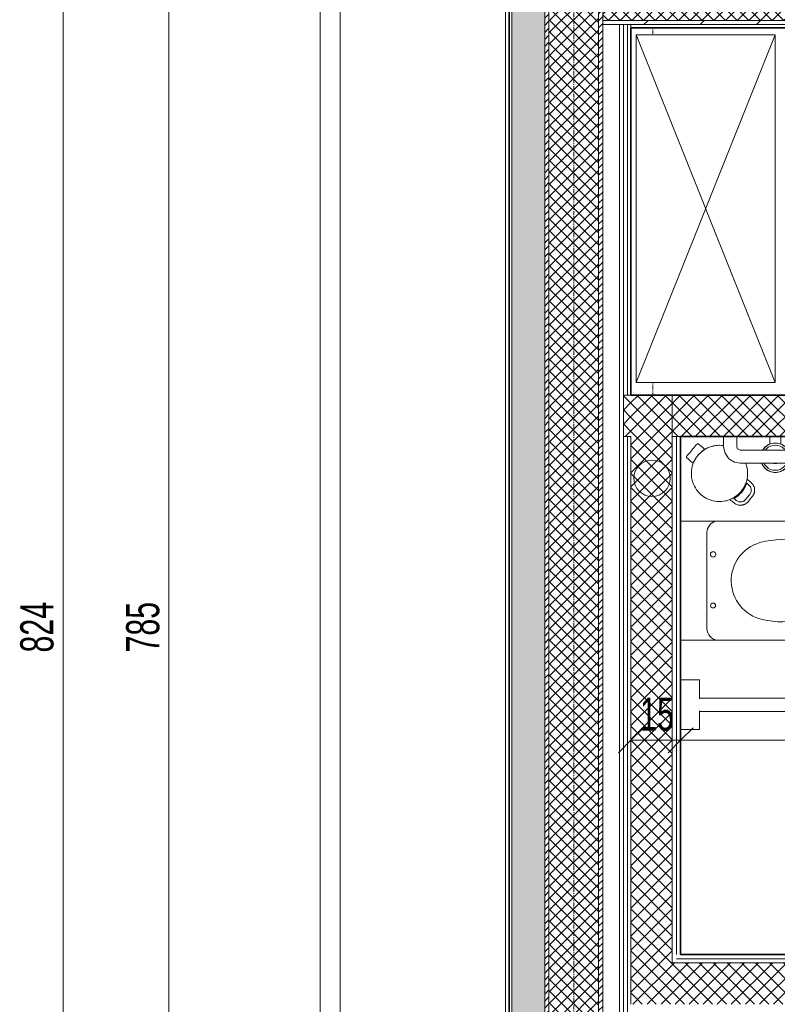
# Model space of a CAD drawing. Header units: centimetres. Extents: x 376 to 6517, y 1901 to 66534.
# Tile 37 of 115: x 1669 to 1898, y 65807 to 66104. Entities that reach past the tile are written whole.
import ezdxf

# ---------------------------------------------------------------- set-up
doc = ezdxf.new("R2010")
doc.units = ezdxf.units.CM
doc.linetypes.add('__FK_przerywana', pattern=[0.32004, 0.16002, -0.16002])
doc.linetypes.add('Linia siatki', pattern=[2.2225, 1.27, -0.3175, 0.3175, -0.3175])
for name, color, linetype, lineweight in [('A-ANNO-DIMS', 7, 'Continuous', 5), ('A-ANNO-DIMS-50', 7, 'Continuous', 5), ('A-DETL-GENF', 7, 'Continuous', 5), ('A-DETL-MBND', 7, 'Continuous', 5), ('A-DETL-THIN', 7, 'Continuous', 5), ('A-FLOR', 7, 'Continuous', 5), ('A-WALL', 7, 'Continuous', 35), ('A-WALL-PATT', 7, 'Continuous', 35), ('G-IMPT', 7, 'Continuous', 5), ('I-FURN', 7, 'Continuous', 5), ('P-SANR-FIXT', 7, 'Continuous', 5), ('S-GRID', 7, 'Continuous', 5)]:
    doc.layers.add(name, color=color, linetype=linetype, lineweight=lineweight)
doc.styles.add('Arial Narrow_1', font='ARIALN.TTF', dxfattribs={"width": 0.8, "height": 10})
doc.dimstyles.new('standard_wielkość_otworów', dxfattribs={"dimscale": 30.48, "dimtxt": 10.23431, "dimasz": 0.246063, "dimexe": 0.164042, "dimexo": 0.0625, "dimgap": 0, "dimtad": 1, "dimdec": 1, "dimrnd": 0.5, "dimdsep": 46, "dimtxsty": 'Arial Narrow_1', "dimblk1": 'OBLIQUE', "dimblk2": 'OBLIQUE', "dimsah": 1, "dimcen": 0.09, "dimazin": 0, "dimtfac": 1, "dimtdec": 4, "dimtix": 1, "dimtmove": 0, "dimatfit": 3, "dimfxl": 0.164042, "dimfxlon": 1, "dimtvp": 1, "dimtolj": 1, "dimtzin": 0, "dimarcsym": 2})
pattern_1 = [(45, (-61328.2136, 83.225), (-1.060660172, 1.060660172), [])]
pattern_2 = [(45, (-61328.2136, 83.225), (-1.76776695, 1.76776695), []), (135, (-61328.2136, 83.225), (-1.76776695, -1.76776695), [])]
pattern_3 = [(45, (-61328.2136, 83.225), (-2.12132034, 2.12132034), []), (135, (-61328.2136, 83.225), (-2.12132034, -2.12132034), [])]

# ---------------------------------------------------------------- blocks, each defined once
blk = doc.blocks.new('OHy Zestaw Ustęp przystosowany ___FK_04_0 - Ustęp-8768058-__-00_00 Przyziemie PB')
at = {"layer": 'P-SANR-FIXT', "color": 142, "true_color": 0x0080c0}
for p, q in [((-32.5, -13.16), (-32.5, -7.5)), ((-17.5, -7.5), (-17.5, -13.16)), ((-5.49, -7.5), (-5.49, -41)), ((30.49, -41), (30.49, -7.5)), ((-26.8, -13.16), (-32.5, -13.16)), ((-27, -13.16), (-27, -87.05)), ((-17.5, -13.16), (-23.2, -13.16)), ((-23, -87.05), (-23, -13.16)), ((-1.92, -15.45), (27.03, -15.45)), ((56, -20.5), (53, -20.5)), ((56.08, -19.5), (56, -19.5)), ((56, -19.5), (56, -25.5)), ((48, -25.5), (48, -59.02)), ((52, -59.02), (52, -25.5)), ((53, -24.5), (56, -24.5)), ((56, -25.5), (56.08, -25.5)), ((48, -85.02), (48, -89.5)), ((52, -89.5), (52, -85.02)), ((56, -90.5), (53, -90.5)), ((56.08, -89.5), (56, -89.5)), ((56, -89.5), (56, -95.5)), ((53, -94.5), (56, -94.5)), ((56, -95.5), (56.08, -95.5))]:
    blk.add_line(p, q, dxfattribs=at)
at = {"layer": 'P-SANR-FIXT', "color": 142, "true_color": 0x0080c0, "flags": 128}
for points in [[(53, -20.5), (51.02, -20.91), (49.37, -22.06), (48.3, -23.78), (48, -25.5)], [(52, -25.5), (52.39, -24.71), (53, -24.5)], [(-27, -87.05), (-27, -89.13), (-27, -90.9), (-27, -92.1), (-27, -92.55), (-27, -92.55)], [(-23, -92.55), (-23, -92.14), (-23, -90.98), (-23, -89.23), (-23, -87.16), (-23, -87.05)], [(-27, -92.55), (-27, -92.14), (-27, -90.98), (-27, -90.94)], [(-23, -90.94), (-23, -92.12), (-23, -92.55), (-23, -92.55)], [(48, -89.5), (48.41, -91.48), (49.56, -93.13), (51.28, -94.2), (53, -94.5)], [(53, -90.5), (52.21, -90.11), (52, -89.5)], [(-23, -92.55), (-23.4, -93.75), (-24.44, -94.47), (-25.7, -94.42), (-26.68, -93.63), (-27, -92.55)]]:
    blk.add_lwpolyline(points, dxfattribs=at)
at = {"layer": 'P-SANR-FIXT', "color": 142, "true_color": 0x0080c0}
for centre, radius in [((5.01, -17.3), 0.749), ((20.47, -17.32), 0.805)]:
    blk.add_circle(centre, radius, dxfattribs=at)
for centre, radius, start, end in [((-1.92, -19.03), 3.58, 90, 175.1527), ((27.03, -19.03), 3.58, 14.6907, 90), ((12.5, -34.76), 11.97, 15.9136, 167.4344), ((24.02, -38.09), 23.95, 165.6633, 195.9136), ((0.9, -38.06), 24.02, 344.0864, 15.9136), ((12.29, -40.06), 17.81, 183.0255, 270.6753), ((12.29, -40.06), 17.81, 183.0255, 270.6753), ((12.71, -40.06), 17.81, 269.3247, 356.9745), ((12.71, -40.06), 17.81, 269.3247, 356.9745), ((12.5, -41.37), 11.97, 195.9136, 344.0864)]:
    blk.add_arc(centre, radius, start, end, dxfattribs=at)
blk = doc.blocks.new('Sanitary_Accessories_HEWI_Toilet-brush-unit - Default Colour - _DC Matt black_-8264211-__-00_00 Przyziemie PB')
at = {"layer": 'G-IMPT', "flags": 128}
for points in [[(-1.7, 3.13), (-2.04, 2.97), (-2.43, 2.74), (-2.8, 2.47), (-3.14, 2.16), (-3.45, 1.82), (-3.72, 1.45), (-3.78, 1.34)], [(-1.7, 5.43), (-1.7, 4.66), (-1.7, 3.89), (-1.7, 3.13)], [(3.78, 1.35), (3.72, 1.45), (3.45, 1.82), (3.14, 2.16), (2.8, 2.47), (2.43, 2.74), (2.04, 2.97), (1.7, 3.13), (1.7, 4.66), (1.7, 5.43)], [(-4.12, -2.65), (-3.95, -3.02), (-3.72, -3.41), (-3.45, -3.78), (-3.14, -4.12), (-2.8, -4.43), (-2.43, -4.7), (-2.04, -4.93), (-1.64, -5.11), (-1.22, -5.25), (-0.81, -5.35), (-0.4, -5.41), (0, -5.43), (0.4, -5.41), (0.81, -5.35), (1.22, -5.25), (1.64, -5.11), (2.04, -4.93), (2.43, -4.7), (2.8, -4.43), (3.14, -4.12), (3.45, -3.78), (3.72, -3.41), (3.95, -3.02), (4.12, -2.65)], [(-0.44, -2.65), (-0.34, -2.68), (-0.31, -2.68), (-0.17, -2.7), (-0.16, -2.7), (0, -2.71), (0.16, -2.7), (0.17, -2.7), (0.32, -2.68), (0.34, -2.68), (0.45, -2.65)]]:
    blk.add_lwpolyline(points, dxfattribs=at)
at = {"layer": 'G-IMPT'}
for centre, radius, start, end in [((0, -0.99), 4.43, 90, 147.8345), ((0, -0.99), 4.43, 32.3014, 90), ((0, -0.98), 3.81, 134.9938, 141.735), ((0, -0.98), 3.81, 90, 134.9938), ((0, -0.98), 3.81, 45.0062, 90), ((0, -0.98), 3.81, 38.4138, 45.0062), ((0, -0.99), 4.43, 202.5525, 270), ((0, -0.98), 3.81, 206.4103, 225.0062), ((0, -0.99), 4.43, 270, 337.4475), ((0, -0.98), 3.81, 314.9432, 333.5958), ((0, -0.98), 3.81, 225.0062, 270), ((0, -0.98), 3.81, 270, 314.9432)]:
    blk.add_arc(centre, radius, start, end, dxfattribs=at)
blk = doc.blocks.new('Sanitary_Sanitary-Accessories_HEWI_HEWI-Waste-bin-950-05-30501 - Colour - Matt black-8265551-__-00_00 Przyziemie PB')
at = {"layer": 'A-DETL-GENF'}
for p, q in [((-2.71, 11.38), (-2.75, 11.22)), ((-2.75, 11.22), (-2.75, 10.71)), ((-2.75, 10.71), (-2.75, 10.2)), ((-2.75, 10.2), (-2.75, 9.69)), ((-2.75, 9.69), (-2.75, 9.18)), ((-2.75, 9.18), (-2.75, 8.67)), ((-2.6, 11.48), (-2.71, 11.38)), ((-2.45, 11.53), (-2.6, 11.48)), ((-1.96, 11.53), (-2.45, 11.53)), ((-1.47, 11.53), (-1.96, 11.53)), ((-1.94, 8.9), (-1.63, 8.97)), ((-1.24, 9.03), (-1.85, 8.92)), ((-1.63, 8.97), (-1.49, 8.99)), ((-1.49, 8.99), (-1.21, 9.04)), ((-0.98, 11.53), (-1.47, 11.53)), ((-0.62, 9.1), (-1.24, 9.03)), ((-1.21, 9.04), (-1.08, 9.06)), ((-1.08, 9.06), (-0.69, 9.1)), ((-0.49, 11.53), (-0.98, 11.53)), ((-0.69, 9.1), (-0.27, 9.12)), ((-0.4, 9.12), (-0.62, 9.1)), ((0, 11.53), (-0.49, 11.53)), ((0, 9.12), (-0.4, 9.12)), ((-0.27, 9.12), (-0.15, 9.12)), ((-0.15, 9.12), (0.15, 9.12)), ((0.49, 11.53), (0, 11.53)), ((0.4, 9.12), (0, 9.12)), ((0.15, 9.12), (0.27, 9.12)), ((0.27, 9.12), (0.67, 9.1)), ((0.62, 9.1), (0.4, 9.12)), ((0.98, 11.53), (0.49, 11.53)), ((1.2, 9.04), (0.62, 9.1)), ((0.67, 9.1), (1.08, 9.06)), ((1.47, 11.53), (0.98, 11.53)), ((1.08, 9.06), (1.21, 9.04)), ((1.85, 8.92), (1.2, 9.04)), ((1.21, 9.04), (1.49, 8.99)), ((1.96, 11.53), (1.47, 11.53)), ((1.49, 8.99), (1.63, 8.97)), ((1.63, 8.97), (1.94, 8.9)), ((2.45, 11.53), (1.96, 11.53)), ((2.6, 11.48), (2.45, 11.53)), ((2.71, 11.38), (2.6, 11.48)), ((2.74, 11.28), (2.71, 11.38)), ((2.75, 10.71), (2.74, 11.28)), ((2.75, 10.2), (2.75, 10.71)), ((2.75, 9.69), (2.75, 10.2)), ((2.75, 9.18), (2.75, 9.69)), ((2.75, 8.67), (2.75, 9.18)), ((-6.53, 6.06), (-6.94, 5.54)), ((-6.39, 6.23), (-6.53, 6.06)), ((-6.12, 6.52), (-6.39, 6.23)), ((-5.77, 6.87), (-6.12, 6.52)), ((-5.67, 6.96), (-5.77, 6.87)), ((-5.19, 7.35), (-5.67, 6.96)), ((-5.09, 7.43), (-5.19, 7.35)), ((-4.69, 7.71), (-5.09, 7.43)), ((-4.35, 7.93), (-4.69, 7.71)), ((-4.16, 8.04), (-4.35, 7.93)), ((-3.61, 8.32), (-4.16, 8.04)), ((-3.04, 8.56), (-3.61, 8.32)), ((-2.75, 8.67), (-3.04, 8.56)), ((-2.75, 8.67), (-2.43, 8.77)), ((-2.45, 8.76), (-2.75, 8.67)), ((-1.98, 8.89), (-2.45, 8.76)), ((-2.43, 8.77), (-2.03, 8.88)), ((-2.03, 8.88), (-1.94, 8.9)), ((-1.85, 8.92), (-1.98, 8.89)), ((1.98, 8.89), (1.85, 8.92)), ((1.94, 8.9), (2.03, 8.88)), ((2.45, 8.76), (1.98, 8.89)), ((2.03, 8.88), (2.43, 8.77)), ((2.43, 8.77), (2.75, 8.67)), ((2.75, 8.67), (2.45, 8.76)), ((3.04, 8.56), (2.75, 8.67)), ((3.57, 8.34), (3.04, 8.56)), ((4.16, 8.04), (3.57, 8.34)), ((4.35, 7.93), (4.16, 8.04)), ((4.69, 7.71), (4.35, 7.93)), ((5.09, 7.43), (4.69, 7.71)), ((5.19, 7.35), (5.09, 7.43)), ((5.67, 6.96), (5.19, 7.35)), ((5.77, 6.87), (5.67, 6.96)), ((6.12, 6.52), (5.77, 6.87)), ((6.39, 6.23), (6.12, 6.52)), ((6.53, 6.06), (6.39, 6.23)), ((6.91, 5.57), (6.53, 6.06)), ((-8.11, 3.17), (-8.22, 2.77)), ((-8.04, 3.37), (-8.11, 3.17)), ((-7.82, 3.95), (-8.04, 3.37)), ((-7.56, 4.51), (-7.82, 3.95)), ((-7.41, 4.79), (-7.56, 4.51)), ((-7.26, 5.05), (-7.41, 4.79)), ((-6.94, 5.54), (-7.26, 5.05)), ((7.25, 5.06), (6.91, 5.57)), ((-8.49, 0.94), (-8.5, 0.55)), ((-8.5, 0.55), (-8.49, 0.31)), ((-8.46, 1.44), (-8.49, 0.94)), ((-8.49, 0.31), (-8.45, -0.3)), ((-8.45, 1.55), (-8.46, 1.44)), ((-8.36, 2.17), (-8.45, 1.55)), ((-8.33, 2.31), (-8.36, 2.17)), ((-8.22, 2.77), (-8.33, 2.31)), ((-8.45, -0.3), (-8.36, -0.92)), ((-8.36, -0.92), (-8.3, -1.2)), ((-8.3, -1.2), (-8.22, -1.52)), ((-8.22, -1.52), (-8.07, -2.06)), ((-8.07, -2.06), (-7.82, -2.7)), ((-7.82, -2.7), (-7.74, -2.88)), ((-7.74, -2.88), (-7.56, -3.26)), ((-7.56, -3.26), (-7.34, -3.67)), ((-7.34, -3.67), (-7.26, -3.8)), ((-7.26, -3.8), (-6.91, -4.32)), ((-6.91, -4.32), (-6.85, -4.41)), ((-6.85, -4.41), (-6.53, -4.81)), ((-6.53, -4.81), (-6.29, -5.09)), ((-6.29, -5.09), (-6.12, -5.27)), ((-6.12, -5.27), (-5.67, -5.71)), ((-5.67, -5.71), (-5.19, -6.1)), ((5.19, -6.1), (5.66, -5.71)), ((5.66, -5.71), (6.12, -5.27)), ((6.12, -5.27), (6.29, -5.09)), ((6.29, -5.09), (6.53, -4.81)), ((6.53, -4.81), (6.85, -4.41)), ((6.85, -4.41), (6.91, -4.32)), ((6.91, -4.32), (7.26, -3.8)), ((7.26, -3.8), (7.34, -3.67)), ((7.34, -3.67), (7.45, -3.46)), ((-5.19, -6.1), (-4.97, -6.27)), ((-4.97, -6.27), (-4.69, -6.46)), ((-4.69, -6.46), (-4.23, -6.75)), ((-4.23, -6.75), (-3.61, -7.07)), ((-3.61, -7.07), (-4, -6.87)), ((-4, -6.87), (-4, -7.27)), ((-4, -7.27), (-4, -7.67)), ((-4, -7.67), (-4, -8.07)), ((-4, -8.07), (-4, -8.48)), ((-4, -8.48), (-4, -8.59)), ((-4, -8.59), (-3.98, -8.79)), ((-3.98, -8.79), (-3.93, -9.1)), ((-3.61, -7.07), (-3.44, -7.15)), ((-3.44, -7.15), (-3.61, -7.07)), ((-3.44, -7.15), (-3.04, -7.31)), ((-3.04, -7.31), (-3.44, -7.15)), ((-3.04, -7.31), (-2.61, -7.46)), ((-2.61, -7.46), (-3.04, -7.31)), ((-2.64, -7.73), (-3, -7.6)), ((-3, -7.6), (-3, -8.04)), ((-3, -7.6), (-2.64, -7.73)), ((-3, -8.04), (-3, -7.6)), ((-3, -8.04), (-3, -8.48)), ((-3, -8.48), (-3, -8.04)), ((-3, -8.48), (-2.99, -8.7)), ((-2.99, -8.7), (-3, -8.48)), ((-2.99, -8.7), (-2.95, -8.92)), ((-2.95, -8.92), (-2.99, -8.7)), ((-2.95, -8.92), (-2.89, -9.14)), ((-2.89, -9.14), (-2.95, -8.92)), ((-2.28, -7.84), (-2.64, -7.73)), ((-2.64, -7.73), (-2.28, -7.84)), ((-2.61, -7.46), (-2.45, -7.51)), ((-2.45, -7.51), (-2.61, -7.46)), ((-2.45, -7.51), (-1.85, -7.67)), ((-2.15, -7.59), (-2.45, -7.51)), ((-1.91, -7.93), (-2.28, -7.84)), ((-2.28, -7.84), (-1.91, -7.93)), ((-1.85, -7.67), (-2.15, -7.59)), ((-1.54, -8.01), (-1.91, -7.93)), ((-1.91, -7.93), (-1.54, -8.01)), ((-1.85, -7.67), (-1.76, -7.69)), ((-1.76, -7.69), (-1.85, -7.67)), ((-1.76, -7.69), (-1.24, -7.78)), ((-1.5, -7.74), (-1.76, -7.69)), ((-1.16, -8.07), (-1.54, -8.01)), ((-1.54, -8.01), (-1.16, -8.07)), ((-1.24, -7.78), (-1.5, -7.74)), ((-1.24, -7.78), (-0.88, -7.83)), ((-0.88, -7.83), (-1.24, -7.78)), ((-0.77, -8.11), (-1.16, -8.07)), ((-1.16, -8.07), (-0.77, -8.11)), ((-0.88, -7.83), (-0.62, -7.85)), ((-0.62, -7.85), (-0.88, -7.83)), ((-0.39, -8.14), (-0.77, -8.11)), ((-0.77, -8.11), (-0.39, -8.14)), ((-0.62, -7.85), (0, -7.88)), ((-0.31, -7.86), (-0.62, -7.85)), ((0, -8.15), (-0.39, -8.14)), ((-0.39, -8.14), (0, -8.15)), ((0, -7.88), (-0.31, -7.86)), ((0, -7.88), (0.62, -7.85)), ((0.31, -7.86), (0, -7.88)), ((0.39, -8.14), (0, -8.15)), ((0, -8.15), (0.39, -8.14)), ((0.62, -7.85), (0.31, -7.86)), ((0.77, -8.11), (0.39, -8.14)), ((0.39, -8.14), (0.77, -8.11)), ((0.62, -7.85), (0.88, -7.83)), ((0.88, -7.83), (0.62, -7.85)), ((1.16, -8.07), (0.77, -8.11)), ((0.77, -8.11), (1.16, -8.07)), ((0.88, -7.83), (1.24, -7.78)), ((1.24, -7.78), (0.88, -7.83)), ((1.54, -8.01), (1.16, -8.07)), ((1.16, -8.07), (1.54, -8.01)), ((1.24, -7.78), (1.76, -7.69)), ((1.5, -7.74), (1.24, -7.78)), ((1.76, -7.69), (1.5, -7.74)), ((1.91, -7.93), (1.54, -8.01)), ((1.54, -8.01), (1.91, -7.93)), ((1.76, -7.69), (1.85, -7.67)), ((1.85, -7.67), (1.76, -7.69)), ((1.85, -7.67), (2.45, -7.51)), ((2.15, -7.59), (1.85, -7.67)), ((2.28, -7.84), (1.91, -7.93)), ((1.91, -7.93), (2.28, -7.84)), ((2.45, -7.51), (2.15, -7.59)), ((2.64, -7.73), (2.28, -7.84)), ((2.28, -7.84), (2.64, -7.73)), ((2.45, -7.51), (2.61, -7.46)), ((2.61, -7.46), (2.45, -7.51)), ((2.61, -7.46), (3.04, -7.31)), ((3.04, -7.31), (2.61, -7.46)), ((3, -7.6), (2.64, -7.73)), ((2.64, -7.73), (3, -7.6)), ((2.89, -9.14), (2.95, -8.92)), ((2.95, -8.92), (2.89, -9.14)), ((2.95, -8.92), (2.99, -8.7)), ((2.99, -8.7), (2.95, -8.92)), ((2.99, -8.7), (3, -8.48)), ((3, -8.48), (2.99, -8.7)), ((3, -8.04), (3, -7.6)), ((3, -7.6), (3, -8.04)), ((3, -8.48), (3, -8.04)), ((3, -8.04), (3, -8.48)), ((3.04, -7.31), (3.44, -7.15)), ((3.44, -7.15), (3.04, -7.31)), ((3.44, -7.15), (3.61, -7.07)), ((3.61, -7.07), (3.44, -7.15)), ((3.61, -7.07), (4.16, -6.79)), ((4, -6.87), (3.61, -7.07)), ((3.93, -9.12), (3.98, -8.85)), ((3.98, -8.85), (4, -8.59)), ((4, -7.27), (4, -6.87)), ((4, -7.67), (4, -7.27)), ((4, -8.07), (4, -7.67)), ((4, -8.48), (4, -8.07)), ((4, -8.59), (4, -8.48)), ((4.16, -6.79), (4.69, -6.46)), ((4.69, -6.46), (4.97, -6.27)), ((4.97, -6.27), (5.19, -6.1)), ((-3.93, -9.1), (-3.86, -9.4)), ((-3.86, -9.4), (-3.75, -9.67)), ((-3.75, -9.67), (-3.62, -9.93)), ((-3.62, -9.93), (-3.47, -10.18)), ((-3.47, -10.18), (-3.28, -10.42)), ((-3.28, -10.42), (-3.23, -10.48)), ((-3.23, -10.48), (-3.07, -10.64)), ((-3.07, -10.64), (-3.01, -10.7)), ((-3.01, -10.7), (-2.85, -10.84)), ((-2.89, -9.14), (-2.8, -9.34)), ((-2.8, -9.34), (-2.89, -9.14)), ((-2.85, -10.84), (-2.76, -10.9)), ((-2.8, -9.34), (-2.69, -9.54)), ((-2.69, -9.54), (-2.8, -9.34)), ((-2.76, -10.9), (-2.6, -11.01)), ((-2.69, -9.54), (-2.56, -9.72)), ((-2.56, -9.72), (-2.69, -9.54)), ((-2.6, -11.01), (-2.5, -11.07)), ((-2.56, -9.72), (-2.41, -9.89)), ((-2.41, -9.89), (-2.56, -9.72)), ((-2.5, -11.07), (-2.34, -11.16)), ((-2.41, -9.89), (-2.25, -10.04)), ((-2.25, -10.04), (-2.41, -9.89)), ((-2.34, -11.16), (-2.22, -11.22)), ((-2.25, -10.04), (-2.06, -10.17)), ((-2.06, -10.17), (-2.25, -10.04)), ((-2.22, -11.22), (-2.08, -11.28)), ((-2.08, -11.28), (-1.93, -11.33)), ((-2.06, -10.17), (-1.87, -10.28)), ((-1.87, -10.28), (-2.06, -10.17)), ((-1.93, -11.33), (-1.8, -11.37)), ((-1.87, -10.28), (-1.66, -10.36)), ((-1.66, -10.36), (-1.87, -10.28)), ((-1.8, -11.37), (-1.62, -11.41)), ((-1.66, -10.36), (-1.45, -10.42)), ((-1.45, -10.42), (-1.66, -10.36)), ((-1.62, -11.41), (-1.53, -11.43)), ((-1.53, -11.43), (-1.31, -11.46)), ((-1.45, -10.42), (-1.22, -10.46)), ((-1.22, -10.46), (-1.45, -10.42)), ((-1.31, -11.46), (-1, -11.47)), ((-1.22, -10.46), (-1, -10.47)), ((-1, -10.47), (-1.22, -10.46)), ((-1, -10.47), (-0.6, -10.47)), ((-0.6, -10.47), (-1, -10.47)), ((-1, -11.47), (-0.6, -11.47)), ((-0.6, -10.47), (-0.2, -10.47)), ((-0.2, -10.47), (-0.6, -10.47)), ((-0.6, -11.47), (-0.2, -11.47)), ((-0.2, -10.47), (0.2, -10.47)), ((0.2, -10.47), (-0.2, -10.47)), ((-0.2, -11.47), (0.2, -11.47)), ((0.2, -10.47), (0.6, -10.47)), ((0.6, -10.47), (0.2, -10.47)), ((0.2, -11.47), (0.6, -11.47)), ((0.6, -10.47), (1, -10.47)), ((1, -10.47), (0.6, -10.47)), ((0.6, -11.47), (1, -11.47)), ((1, -10.47), (1.22, -10.46)), ((1.22, -10.46), (1, -10.47)), ((1, -11.47), (1.26, -11.46)), ((1.22, -10.46), (1.45, -10.42)), ((1.45, -10.42), (1.22, -10.46)), ((1.26, -11.46), (1.53, -11.43)), ((1.45, -10.42), (1.66, -10.36)), ((1.66, -10.36), (1.45, -10.42)), ((1.53, -11.43), (1.62, -11.41)), ((1.62, -11.41), (1.8, -11.37)), ((1.66, -10.36), (1.87, -10.28)), ((1.87, -10.28), (1.66, -10.36)), ((1.8, -11.37), (1.93, -11.33)), ((1.87, -10.28), (2.06, -10.17)), ((2.06, -10.17), (1.87, -10.28)), ((1.93, -11.33), (2.08, -11.28)), ((2.06, -10.17), (2.25, -10.04)), ((2.25, -10.04), (2.06, -10.17)), ((2.08, -11.28), (2.22, -11.22)), ((2.22, -11.22), (2.34, -11.16)), ((2.25, -10.04), (2.41, -9.89)), ((2.41, -9.89), (2.25, -10.04)), ((2.34, -11.16), (2.5, -11.07)), ((2.41, -9.89), (2.56, -9.72)), ((2.56, -9.72), (2.41, -9.89)), ((2.5, -11.07), (2.6, -11.01)), ((2.56, -9.72), (2.69, -9.54)), ((2.69, -9.54), (2.56, -9.72)), ((2.6, -11.01), (2.76, -10.9)), ((2.69, -9.54), (2.8, -9.34)), ((2.8, -9.34), (2.69, -9.54)), ((2.76, -10.9), (2.85, -10.84)), ((2.8, -9.34), (2.89, -9.14)), ((2.89, -9.14), (2.8, -9.34)), ((2.85, -10.84), (3.01, -10.7)), ((3.01, -10.7), (3.07, -10.64)), ((3.07, -10.64), (3.23, -10.48)), ((3.23, -10.48), (3.28, -10.42)), ((3.28, -10.42), (3.43, -10.24)), ((3.43, -10.24), (3.6, -9.98)), ((3.6, -9.98), (3.74, -9.7)), ((3.74, -9.7), (3.85, -9.4)), ((3.85, -9.4), (3.93, -9.12))]:
    blk.add_line(p, q, dxfattribs=at)
blk = doc.blocks.new('MEBLE regal magazyn - MEBLE regal magazyn-9226357-__-00_00 Przyziemie PB')
at = {"layer": 'I-FURN'}
for p, q in [((40, 0), (-65, 42)), ((-65, 0), (40, 42)), ((40, 42), (-65, 42)), ((-65, 42), (-65, 0)), ((40, 0), (40, 42)), ((-65, 0), (40, 0))]:
    blk.add_line(p, q, dxfattribs=at)
blk = doc.blocks.new('DIMBLOCK1-__-00_00 Przyziemie PB')
at = {"layer": 'A-ANNO-DIMS-50', "color": 250, "true_color": 0x303030}
for p, q in [((1853.3, 65886.47), (1853.3, 65891.47)), ((1868.3, 65886.47), (1868.3, 65891.47)), ((1853.3, 65886.47), (1857.05, 65890.22)), ((1868.3, 65886.47), (1872.05, 65890.22)), ((1853.3, 65886.47), (1849.55, 65882.72)), ((1853.3, 65886.47), (1868.3, 65886.47)), ((1853.3, 65886.47), (1853.3, 65881.47)), ((1868.3, 65886.47), (1864.55, 65882.72)), ((1868.3, 65886.47), (1868.3, 65881.47))]:
    blk.add_line(p, q, dxfattribs=at)
at = {"layer": 'A-ANNO-DIMS-50', "color": 0, "insert": (1856.09, 65899.39), "char_height": 10, "width": 11.3065, "attachment_point": 1, "line_spacing_factor": 0.974696, "style": 'Arial Narrow_1'}
blk.add_mtext('15', dxfattribs=at)
blk = doc.blocks.new('_Oblique')
at = {"color": 0, "linetype": 'ByBlock', "lineweight": -2}
blk.add_line((-0.5, -0.5), (0.5, 0.5), dxfattribs=at)
blk = doc.blocks.new('DIMBLOCK2-__-00_00 Przyziemie PB')
at = {"layer": 'A-ANNO-DIMS-50', "color": 250, "true_color": 0x303030}
for p, q in [((1868.3, 65886.47), (1868.3, 65891.47)), ((2162.35, 65886.47), (2162.35, 65891.47)), ((1868.3, 65886.47), (1872.05, 65890.22)), ((2162.35, 65886.47), (2166.1, 65890.22)), ((1868.3, 65886.47), (1864.55, 65882.72)), ((1868.3, 65886.47), (2162.35, 65886.47)), ((1868.3, 65886.47), (1868.3, 65881.47)), ((2162.35, 65886.47), (2158.6, 65882.72)), ((2162.35, 65886.47), (2162.35, 65881.47))]:
    blk.add_line(p, q, dxfattribs=at)
at = {"layer": 'A-ANNO-DIMS-50', "color": 0, "insert": (2008.26, 65899.39), "char_height": 10, "width": 16.9597, "attachment_point": 1, "line_spacing_factor": 0.974696, "style": 'Arial Narrow_1'}
blk.add_mtext('294', dxfattribs=at)
blk = doc.blocks.new('DIMBLOCK14-__-00_00 Przyziemie PB')
at = {"layer": 'A-ANNO-DIMS-50', "color": 250, "true_color": 0x303030}
for p, q in [((1713.75, 66312.51), (1710, 66316.26)), ((1713.75, 66312.51), (1708.75, 66312.51)), ((1713.75, 66312.51), (1713.75, 65527.61)), ((1713.75, 66312.51), (1717.5, 66308.76)), ((1713.75, 66312.51), (1718.75, 66312.51)), ((1713.75, 65527.61), (1710, 65531.36)), ((1713.75, 65527.61), (1708.75, 65527.61)), ((1713.75, 65527.61), (1717.5, 65523.86)), ((1713.75, 65527.61), (1718.75, 65527.61))]:
    blk.add_line(p, q, dxfattribs=at)
at = {"layer": 'A-ANNO-DIMS-50', "color": 0, "insert": (1700.83, 65913), "char_height": 10, "width": 16.9597, "attachment_point": 1, "rotation": 90, "line_spacing_factor": 0.974696, "style": 'Arial Narrow_1'}
blk.add_mtext('785', dxfattribs=at)
blk = doc.blocks.new('DIMBLOCK16-__-00_00 Przyziemie PB')
at = {"layer": 'A-ANNO-DIMS-50', "color": 250, "true_color": 0x303030}
for p, q in [((1681.8, 66332.06), (1678.05, 66335.81)), ((1681.8, 66332.06), (1676.8, 66332.06)), ((1681.8, 66332.06), (1681.8, 65508.06)), ((1681.8, 66332.06), (1685.55, 66328.31)), ((1681.8, 66332.06), (1686.8, 66332.06)), ((1681.8, 65508.06), (1678.05, 65511.81)), ((1681.8, 65508.06), (1676.8, 65508.06)), ((1681.8, 65508.06), (1685.55, 65504.31)), ((1681.8, 65508.06), (1686.8, 65508.06))]:
    blk.add_line(p, q, dxfattribs=at)
at = {"layer": 'A-ANNO-DIMS-50', "color": 0, "insert": (1668.87, 65913), "char_height": 10, "width": 16.9597, "attachment_point": 1, "rotation": 90, "line_spacing_factor": 0.974696, "style": 'Arial Narrow_1'}
blk.add_mtext('824', dxfattribs=at)

msp = doc.modelspace()

# ---------------------------------------------------------------- hatches: boundary and pattern name
at = {"layer": 'A-WALL-PATT', "lineweight": 5, "true_color": 0x808080}
h = msp.add_hatch(dxfattribs=at)
h.set_pattern_fill('FP_7', color=8, style=0, pattern_type=2)
h.set_pattern_definition([(0, (-61328.2136, 83.225), (2.381, 1.375), [1.587, -3.175]), (120, (-61328.2136, 83.225), (-2.38128493, 1.374506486), [1.587, -3.175]), (60, (-61328.2136, 83.225), (-0.00028493, 2.749506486), [0, -3.175, 1.587, 0])])
h.paths.add_polyline_path([(1818.5, 65518.86), (1827.3, 65518.86), (1827.3, 66331.26), (1817.3, 66331.26), (1817.3, 65518.86)])
h = msp.add_hatch(dxfattribs=at)
h.set_pattern_fill('FP_8', color=8, style=0, pattern_type=2)
h.set_pattern_definition(pattern_1)
h.paths.add_polyline_path([(1828.37, 65520.11), (1828.55, 65520.11), (1828.55, 66321.26), (1827.3, 66321.26), (1827.3, 65520.11)])
at = {"layer": 'A-WALL-PATT', "lineweight": 5, "true_color": 0x787878}
h = msp.add_hatch(dxfattribs=at)
h.set_pattern_fill('FP_9', color=8, style=0, pattern_type=2)
h.set_pattern_definition(pattern_2)
h.paths.add_polyline_path([(1840.34, 65535.11), (1843.55, 65535.11), (1843.55, 66320.01), (1828.55, 66320.01), (1828.55, 65535.11)])
at = {"layer": 'A-WALL-PATT', "lineweight": 5, "true_color": 0x808080}
h = msp.add_hatch(dxfattribs=at)
h.set_pattern_fill('FP_8', color=8, style=0, pattern_type=2)
h.set_pattern_definition(pattern_1)
h.paths.add_polyline_path([(1843.55, 65536.36), (1844.8, 65536.36), (1844.8, 66305.01), (1843.55, 66305.01), (1843.55, 65537.91)])
at = {"layer": 'A-WALL-PATT', "lineweight": 5, "true_color": 0x787878}
h = msp.add_hatch(dxfattribs=at)
h.set_pattern_fill('FP_9', color=8, style=0, pattern_type=2)
h.set_pattern_definition(pattern_2)
h.paths.add_polyline_path([(1844.8, 66104.01), (1974.75, 66104.01), (1974.75, 66114.01), (1844.8, 66114.01), (1844.8, 66110.72)])
h.paths.add_polyline_path([(2174.6, 66104.01), (2174.6, 66114.01), (2062.35, 66114.01), (2062.35, 66104.01), (2172.81, 66104.01)])
at = {"layer": 'A-WALL-PATT', "lineweight": 5, "true_color": 0x808080}
h = msp.add_hatch(dxfattribs=at)
h.set_pattern_fill('FP_10', color=8, style=0, pattern_type=2)
h.set_pattern_definition([(45, (-61328.214, 83.225), (-8.4852814, 8.4852814), [])])
h.paths.add_polyline_path([(1913.68, 66102.76), (1974.75, 66102.76), (1974.75, 66104.01), (1844.8, 66104.01), (1844.8, 66102.76), (1913.53, 66102.76)])
h.paths.add_polyline_path([(2118.85, 66102.76), (2164.6, 66102.76), (2164.6, 66104.01), (2062.35, 66104.01), (2062.35, 66102.76), (2077.82, 66102.76)])
at = {"layer": 'A-WALL-PATT', "lineweight": 5, "true_color": 0x008000}
h = msp.add_hatch(dxfattribs=at)
h.set_pattern_fill('FP_11', color=96, style=0, pattern_type=2)
h.set_pattern_definition(pattern_3)
h.paths.add_polyline_path([(1947.21, 65978.26), (2163.35, 65978.26), (2163.35, 65990.76), (1865.8, 65990.76), (1865.8, 65978.26), (1935.33, 65978.26)])
h.paths.add_polyline_path([(1852.3, 65978.26), (1853.3, 65978.26), (1853.3, 65990.76), (1851.05, 65990.76), (1851.05, 65978.26), (1852.18, 65978.26)])
h = msp.add_hatch(dxfattribs=at)
h.set_pattern_fill('FP_11', color=96, style=0, pattern_type=2)
h.set_pattern_definition(pattern_3)
h.paths.add_polyline_path([(1853.4, 65819.19), (1865.8, 65819.19), (1865.8, 65990.76), (1853.3, 65990.76), (1853.3, 65819.19)])
h = msp.add_hatch(dxfattribs=at)
h.set_pattern_fill('FP_11', color=96, style=0, pattern_type=2)
h.set_pattern_definition(pattern_3)
h.paths.add_polyline_path([(1853.3, 65806.69), (2163.35, 65806.69), (2163.35, 65819.19), (1853.3, 65819.19), (1853.3, 65817.02)])

# ---------------------------------------------------------------- linework, layer by layer
at = {"layer": 'A-DETL-MBND', "linetype": '__FK_przerywana'}
for p, q in [((1859.9, 66099.64), (1859.9, 66101.76)), ((1859.9, 65990.76), (1859.9, 65994.64))]:
    msp.add_line(p, q, dxfattribs=at)
at = {"layer": 'A-DETL-THIN'}
msp.add_circle((1859.66, 65965.66), 5.5, dxfattribs=at)
at = {"layer": 'A-FLOR'}
msp.add_line((1815.45, 65507.51), (1815.45, 66332.06), dxfattribs=at)
at = {"layer": 'A-WALL', "lineweight": 5}
for p, q in [((1759.45, 65451.51), (1759.45, 66387.26)), ((1765.45, 66381.26), (1765.45, 65457.51)), ((1817.3, 66331.26), (1817.3, 65508.86)), ((1827.3, 65518.86), (1827.3, 66321.26)), ((1828.55, 65520.11), (1828.55, 66320.01)), ((1843.55, 66305.01), (1843.55, 65535.11)), ((1844.8, 66303.76), (1844.8, 65536.36)), ((1974.75, 66104.01), (1844.8, 66104.01)), ((1974.75, 66102.76), (1844.8, 66102.76)), ((1849.8, 66102.76), (1849.8, 65541.36)), ((1851.05, 66102.76), (1851.05, 65555.36)), ((1852.3, 66102.76), (1852.3, 65990.76)), ((1853.3, 66102.76), (1853.3, 66101.76)), ((1851.05, 65990.76), (1853.3, 65990.76)), ((1865.8, 65819.19), (1865.8, 65990.76)), ((1851.05, 65978.26), (1853.3, 65978.26)), ((1852.3, 65978.26), (1852.3, 65684.36)), ((1853.3, 65806.69), (1853.3, 65978.26)), ((1868.3, 65978.26), (1865.8, 65978.26)), ((1867.05, 65978.26), (1867.05, 65821.69)), ((2163.35, 65819.19), (1865.8, 65819.19)), ((2162.35, 65820.44), (1867.05, 65820.44))]:
    msp.add_line(p, q, dxfattribs=at)
at = {"layer": 'A-WALL'}
for p, q in [((1816.5, 66332.06), (1816.5, 65508.06)), ((1853.3, 65990.76), (1853.3, 66101.76)), ((1853.3, 66101.76), (1974.75, 66101.76)), ((2162.35, 65990.76), (1853.3, 65990.76)), ((1868.3, 65978.26), (2162.35, 65978.26)), ((1868.3, 65821.69), (1868.3, 65978.26)), ((2077.45, 65821.69), (1868.3, 65821.69))]:
    msp.add_line(p, q, dxfattribs=at)
at = {"layer": 'S-GRID', "color": 9, "linetype": 'Linia siatki', "true_color": 0xc0c0c0}
msp.add_line((1836.05, 66462.01), (1836.05, 65348.91), dxfattribs=at)

# ---------------------------------------------------------------- block references
at = {"layer": 'I-FURN'}
for name, p, rotation in [('MEBLE regal magazyn - MEBLE regal magazyn-9226357-__-00_00 Przyziemie PB', (1896.85, 66059.64), 89.9999999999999), ('Sanitary_Sanitary-Accessories_HEWI_HEWI-Waste-bin-950-05-30501 - Colour - Matt black-8265551-__-00_00 Przyziemie PB', (1880.52, 65966.71), 50.00000000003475)]:
    msp.add_blockref(name, p, dxfattribs=dict(at, rotation=rotation))
msp.add_blockref('Sanitary_Accessories_HEWI_Toilet-brush-unit - Default Colour - _DC Matt black_-8264211-__-00_00 Przyziemie PB', (1896.91, 65972.84), dxfattribs=at)
at = {"layer": 'P-SANR-FIXT', "color": 142, "true_color": 0x0080c0, "rotation": 90}
msp.add_blockref('OHy Zestaw Ustęp przystosowany ___FK_04_0 - Ustęp-8768058-__-00_00 Przyziemie PB', (1860.8, 65922.19), dxfattribs=at)

# ---------------------------------------------------------------- dimensions: what is measured, and where the dimension line sits
at = {"layer": 'A-ANNO-DIMS', "color": 250, "true_color": 0x303030}
for base, p1, p2, override, picture, middle in [((1681.8, 65508.06), (1686.8, 66332.06), (1686.8, 65508.06), {"dimpost": '<>', "dimfxl": 824}, 'DIMBLOCK16-__-00_00 Przyziemie PB', (1676.69, 65920.06)), ((1713.75, 65527.61), (1718.75, 66312.51), (1718.75, 65527.61), {"dimpost": '<>', "dimfxl": 784.9}, 'DIMBLOCK14-__-00_00 Przyziemie PB', (1708.65, 65920.06))]:
    dim = msp.add_linear_dim(base=base, p1=p1, p2=p2, angle=90, dimstyle='standard_wielkość_otworów', override=override, dxfattribs=at)
    dim.commit()
    dim.dimension.update_dxf_attribs({"geometry": picture, "text_midpoint": middle})
for base, p1, p2, override, picture, middle in [((2162.3470254, 65886.46804938), (1868.2970254, 65891.46804938), (2162.3470254, 65891.46804938), {"dimpost": '<>', "dimfxl": 294.05}, 'DIMBLOCK2-__-00_00 Przyziemie PB', (2015.3220254, 65891.57377929)), ((1868.3, 65886.47), (1853.3, 65891.47), (1868.3, 65891.47), {"dimpost": '<>', "dimfxl": 15}, 'DIMBLOCK1-__-00_00 Przyziemie PB', (1860.8, 65891.57))]:
    dim = msp.add_linear_dim(base=base, p1=p1, p2=p2, dimstyle='standard_wielkość_otworów', override=override, dxfattribs=at)
    dim.commit()
    dim.dimension.update_dxf_attribs({"geometry": picture, "text_midpoint": middle})

doc.saveas('drawing.dxf')
